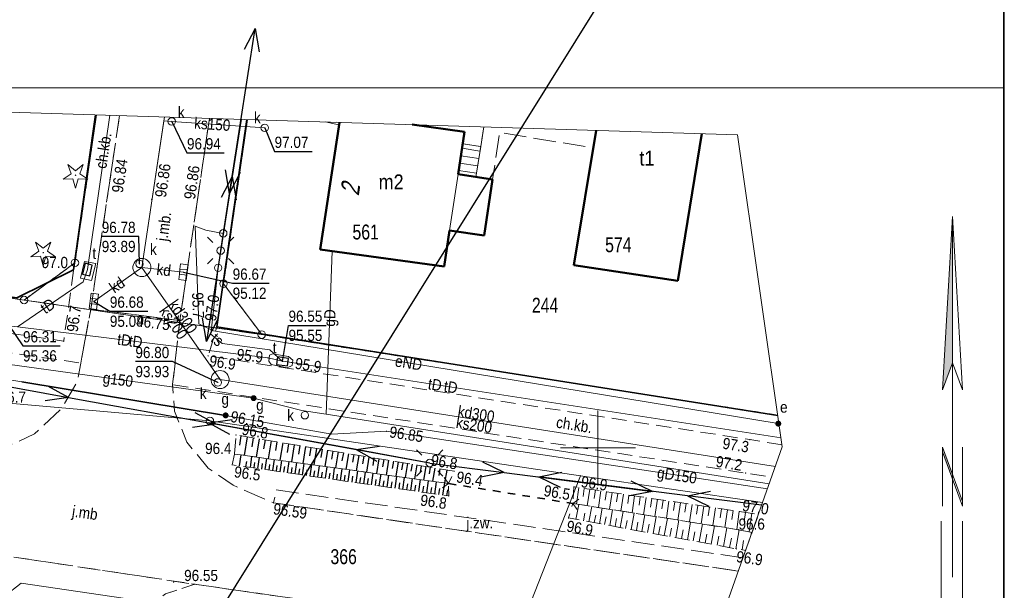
# Model space of a CAD drawing. Header units: metres. Extents: x 6539540 to 6543249, y 5894370 to 5895874.
# Tile 58 of 91: x 6542276 to 6542342, y 5894696 to 5894734. Entities that reach past the tile are written whole.
import ezdxf
from ezdxf.enums import TextEntityAlignment as Align

# ---------------------------------------------------------------- set-up
doc = ezdxf.new("R2010")
doc.units = ezdxf.units.M
for name, pattern in [('1.0_0.5', [1.5, 1, -0.5]), ('1.5_0.5', [2, 1.5, -0.5]), ('219-500', [0]), ('egug-500', [1, 0.5, -0.5]), ('otkz_500', [1, 0.5, -0.5]), ('suep_nn_500', [0]), ('supp_500', [1, 0.5, -0.5])]:
    doc.linetypes.add(name, pattern=pattern)
for name, color, linetype in [('000 Inne (niezydentyfikowane)', 7, 'Continuous'), ('202-punkt graniczny', 7, 'Continuous'), ('203-punkt graniczny', 7, 'Continuous'), ('211-numer działki ewidencyjnej', 7, 'Continuous'), ('218-kontur użytku gruntowego', 7, 'Continuous'), ('219-działka ewidencyjna', 7, 'Continuous'), ('238-Punkt adresowy budynku', 7, 'Continuous'), ('312-budynek ewidencyjny', 7, 'Continuous'), ('312-oznaczenie budynku ewidencyjnego', 7, 'Continuous'), ('312-oznaczenie budynku ewidencyjnego-Atr117', 7, 'Continuous'), ('352-schody', 7, 'Continuous'), ('chodnik', 7, 'Continuous'), ('chodnik-Atr17', 7, 'Continuous'), ('drzewo iglaste', 7, 'Continuous'), ('elektroenergetyczne urządzenie techniczne', 7, 'Continuous'), ('elektroenergetyczne urządzenie techniczne-Atr17', 7, 'Continuous'), ('inny rodzaj bloku', 7, 'Continuous'), ('jezdnia', 7, 'Continuous'), ('jezdnia-Atr17', 7, 'Continuous'), ('komora podziemna', 7, 'Continuous'), ('kratka ściekowa', 7, 'Continuous'), ('latarnia', 7, 'Continuous'), ('obszar utwardzony', 7, 'Continuous'), ('obudowa ochronna przewodu', 7, 'Continuous'), ('ogrodzenie trwałe', 7, 'Continuous'), ('pikieta naturalna', 7, 'Continuous'), ('pikieta naturalna-Atr2', 7, 'Continuous'), ('pikieta sztuczna', 7, 'Continuous'), ('pikieta sztuczna-Atr2', 7, 'Continuous'), ('przepust', 7, 'Continuous'), ('przewód elektroenergetyczny niskiego napięcia', 7, 'Continuous'), ('przewód elektroenergetyczny podziemny', 7, 'Continuous'), ('przewód elektroenergetyczny podziemny-Atr1', 7, 'Continuous'), ('przewód gazowy', 7, 'Continuous'), ('przewód gazowy-Atr1', 7, 'Continuous'), ('przewód kanalizacyjny', 7, 'Continuous'), ('przewód kanalizacyjny-Atr1', 7, 'Continuous'), ('przewód telekomunikacyjny podziemny', 7, 'Continuous'), ('przewód telekomunikacyjny podziemny-Atr1', 7, 'Continuous'), ('przewód wodociągowy', 7, 'Continuous'), ('Ramki i opis wydruku', 7, 'Continuous'), ('rzędna', 7, 'Continuous'), ('rzędna-Atr2', 7, 'Continuous'), ('rzędna-Atr3', 7, 'Continuous'), ('skarpa nieumocniona', 7, 'Continuous'), ('studnia kanalizacyjna', 7, 'Continuous'), ('studnia kanalizacyjna-Atr17', 7, 'Continuous'), ('słup przewodów napowietrznych', 7, 'Continuous'), ('Wstawianie ramki sekcyjnej z opisem', 7, 'Continuous'), ('właz do komory lub kanału - okrągły', 7, 'Continuous'), ('właz do komory lub kanału - okrągły-Atr17', 7, 'Continuous'), ('właz do komory lub kanału - prostokątny', 7, 'Continuous'), ('właz do komory lub kanału - prostokątny-Atr17', 7, 'Continuous'), ('zasuwa lub zawór', 7, 'Continuous'), ('zasuwa lub zawór-Atr17', 7, 'Continuous'), ('Znak północy', 7, 'Continuous')]:
    doc.layers.add(name, color=color, linetype=linetype)
doc.layers.add('_dr opis', color=7, linetype='Continuous', lineweight=25)
doc.linetypes.add('902-500', pattern='A,3.75,0,[1,ksztalty.shx,S=0.5,R=0,X=0,Y=0],3.75', length=7.5)

# ---------------------------------------------------------------- blocks, each defined once
blk = doc.blocks.new('203')
at = {"linetype": 'Continuous', "lineweight": 0}
h = blk.add_hatch(color=0, dxfattribs=at)
edge = h.paths.add_edge_path()
edge.add_arc((0, 0), 0.045, 0, 360)
blk = doc.blocks.new('202')
at = {"color": 0, "linetype": 'Continuous', "lineweight": 0}
blk.add_circle((0, 0), 0.25, dxfattribs=at)
blk = doc.blocks.new('SM05')
at = {"color": 0, "linetype": 'Continuous', "lineweight": 13}
blk.add_circle((0, 0), 0.25, dxfattribs=at)
blk = doc.blocks.new('US22')
at = {"color": 0, "linetype": 'Continuous', "lineweight": 13}
blk.add_circle((0, 0), 0.25, dxfattribs=at)
blk = doc.blocks.new('SUPWP')
at = {"color": 0, "linetype": 'Continuous'}
blk.add_lwpolyline([(-0.375, -0.25), (0.375, -0.25), (0.375, 0.25), (-0.375, 0.25)], close=True, dxfattribs=at)
blk = doc.blocks.new('SUEP1')
at = {"color": 0, "linetype": 'Continuous'}
for p, q in [((0, 0), (5, 0)), ((5, 0), (3.5, 0.5)), ((5, 0), (3.5, -0.5)), ((5, 0), (15, 0)), ((15, 0), (13.5, 0.5)), ((15, 0), (13.5, -0.5))]:
    blk.add_line(p, q, dxfattribs=at)
blk = doc.blocks.new('PW01')
at = {"linetype": 'Continuous', "lineweight": 13}
h = blk.add_hatch(color=0, dxfattribs=at)
edge = h.paths.add_edge_path()
edge.add_arc((0, 0), 0.045, 0, 360)
blk = doc.blocks.new('SM01')
at = {"color": 0, "linetype": 'Continuous', "lineweight": 13}
for p, q in [((-0.53, 0.531), (-0.883, 0.884)), ((0.531, 0.531), (0.884, 0.884)), ((-0.53, -0.53), (-0.883, -0.883)), ((0.531, -0.53), (0.884, -0.883))]:
    blk.add_line(p, q, dxfattribs=at)
blk.add_circle((0, 0), 0.25, dxfattribs=at)
blk = doc.blocks.new('US25')
at = {"linetype": 'Continuous', "lineweight": 0}
h = blk.add_hatch(color=0, dxfattribs=at)
edge = h.paths.add_edge_path()
edge.add_arc((0, 0), 0.2, 0, 360)
blk = doc.blocks.new('US05')
at = {"color": 0, "linetype": 'Continuous', "lineweight": 13}
for p, q in [((-0.525, -0.25), (-0.525, 0.25)), ((-0.525, 0.25), (-0.175, 0.25)), ((-0.175, -0.25), (-0.175, 0.25)), ((-0.175, 0.25), (0.175, 0.25)), ((0.175, -0.25), (0.175, 0.25)), ((0.175, 0.25), (0.525, 0.25)), ((0.525, -0.25), (0.525, 0.25)), ((-0.525, -0.25), (-0.175, -0.25)), ((-0.175, -0.25), (0.175, -0.25)), ((0.175, -0.25), (0.525, -0.25))]:
    blk.add_line(p, q, dxfattribs=at)
blk = doc.blocks.new('US15')
at = {"color": 0, "linetype": 'Continuous', "lineweight": 13}
blk.add_circle((0, 0), 0.25, dxfattribs=at)
blk = doc.blocks.new('IB05')
at = {"color": 0, "linetype": 'Continuous', "lineweight": 13}
for q in [(0.354, 0.354), (0.354, -0.354)]:
    blk.add_line((0, 0), q, dxfattribs=at)
blk = doc.blocks.new('OP011')
at = {"linetype": 'Continuous', "lineweight": 13}
h = blk.add_hatch(color=0, dxfattribs=at)
edge = h.paths.add_edge_path()
edge.add_arc((0, 0), 0.05, 0, 360)
at = {"color": 0, "linetype": 'Continuous', "lineweight": 13}
for p, q in [((-0.283, 0.093), (-0.512, 0.706)), ((-0.512, 0.706), (0, 0.299)), ((0, 0.299), (0.512, 0.706)), ((0.512, 0.706), (0.283, 0.093)), ((-0.828, -0.268), (-0.283, 0.093)), ((0.283, 0.093), (0.828, -0.268)), ((-0.175, -0.24), (-0.828, -0.268)), ((0, -0.87), (-0.175, -0.24)), ((0.175, -0.24), (0, -0.87)), ((0.828, -0.268), (0.175, -0.24))]:
    blk.add_line(p, q, dxfattribs=at)
blk = doc.blocks.new('W_POL')
at = {"color": 0, "linetype": 'Continuous', "lineweight": 0}
for p, q in [((0, 13.393), (-0.67, 1.818)), ((0, 13.393), (0, -3.92)), ((0, 13.393), (0.668, 1.818)), ((-0.67, 1.818), (0, 3.636)), ((0.668, 1.818), (0, 3.636)), ((-0.67, -2.007), (-0.67, -5.929)), ((-0.67, -2.007), (0.669, -5.621)), ((-0.67, -2.314), (0.67, -5.929)), ((0.669, -2.007), (0.669, -5.929)), ((0, -3.92), (0, -4.59)), ((0, -4.59), (0, -10.676)), ((-0.755, -6.94), (-0.755, -13.393)), ((0.671, -6.94), (0.671, -13.393))]:
    blk.add_line(p, q, dxfattribs=at)
at = {"color": 0, "linetype": 'Continuous', "lineweight": 0, "extrusion": (0, 0, -1)}
for points in [[(0, 13.393), (0, 3.636), (0.67, 1.818)], [(0, -3.814), (0, -4.122), (0.67, -2.007), (0.67, -2.314)]]:
    blk.add_solid(points, dxfattribs=at)
blk = doc.blocks.new('NOWA MAPA')
at = {"layer": '000 Inne (niezydentyfikowane)', "color": 7, "linetype": 'Continuous', "lineweight": 13}
for p, q in [((176.55, 237.31), (176.39, 236.21)), ((176.92, 237.26), (176.84, 236.71)), ((177.29, 237.2), (177.12, 236.1)), ((177.66, 237.15), (177.58, 236.59)), ((178.03, 237.09), (177.87, 235.98)), ((178.4, 237.04), (178.32, 236.48)), ((178.78, 236.98), (178.61, 235.86)), ((179.15, 236.92), (179.07, 236.36)), ((179.53, 236.87), (179.36, 235.74)), ((179.9, 236.81), (179.82, 236.25)), ((180.28, 236.76), (180.11, 235.62)), ((180.66, 236.7), (180.58, 236.13)), ((176.36, 235.19), (176.55, 236.19)), ((177.23, 235.03), (177.42, 236.05)), ((181.04, 236.64), (180.87, 235.5)), ((181.42, 236.59), (181.34, 236.01)), ((181.8, 236.53), (181.63, 235.38)), ((182.19, 236.47), (182.1, 235.9)), ((182.57, 236.41), (182.4, 235.26)), ((182.96, 236.36), (182.87, 235.78)), ((183.34, 236.3), (183.17, 235.14)), ((183.73, 236.24), (183.64, 235.66)), ((184.12, 236.18), (183.95, 235.02)), ((184.51, 236.12), (184.42, 235.54)), ((184.9, 236.07), (184.73, 234.89)), ((176.86, 235.1), (176.95, 235.6)), ((177.58, 234.97), (177.68, 235.48)), ((177.93, 234.9), (178.12, 235.94)), ((178.62, 234.77), (178.81, 235.83)), ((179.32, 234.65), (179.52, 235.72)), ((180.04, 234.51), (180.24, 235.6)), ((180.77, 234.38), (180.97, 235.49)), ((181.51, 234.24), (181.71, 235.37)), ((185.29, 236.01), (185.2, 235.42)), ((185.69, 235.95), (185.51, 234.77)), ((186.08, 235.89), (185.99, 235.3)), ((186.48, 235.83), (186.3, 234.65)), ((186.87, 235.77), (186.78, 235.18)), ((187.27, 235.71), (187.1, 234.52)), ((187.68, 235.65), (187.59, 235.05)), ((188.1, 235.6), (187.92, 234.36)), ((188.52, 235.54), (188.501, 235.401)), ((178.27, 234.84), (178.37, 235.36)), ((178.97, 234.71), (179.07, 235.24)), ((179.68, 234.58), (179.78, 235.12)), ((180.4, 234.45), (180.5, 235)), ((181.14, 234.31), (181.24, 234.87)), ((181.88, 234.18), (181.99, 234.74)), ((182.26, 234.11), (182.47, 235.25)), ((183.02, 233.97), (183.24, 235.13)), ((183.8, 233.82), (184.02, 235.01)), ((184.59, 233.68), (184.81, 234.88)), ((185.39, 233.53), (185.62, 234.75)), ((182.64, 234.04), (182.75, 234.61)), ((183.41, 233.89), (183.52, 234.48)), ((184.19, 233.75), (184.3, 234.35)), ((184.99, 233.6), (185.1, 234.21)), ((185.8, 233.46), (185.91, 234.07)), ((186.21, 233.38), (186.44, 234.62)), ((187.04, 233.23), (187.27, 234.49)), ((188.047, 234.119), (188.08, 234.32)), ((186.62, 233.3), (186.74, 233.93)), ((187.46, 233.16), (187.56, 233.78))]:
    blk.add_line(p, q, dxfattribs=at)
at = {"layer": '000 Inne (niezydentyfikowane)', "color": 7, "linetype": 'Continuous', "lineweight": 25, "flags": 128}
for points in [[(153.99, 240.76), (153.89, 240.14)], [(154.4, 240.7), (154.2, 239.46)], [(154.81, 240.63), (154.71, 240.02)], [(155.21, 240.56), (155.01, 239.35)], [(155.61, 240.5), (155.51, 239.9)], [(156.01, 240.43), (155.81, 239.24)], [(156.4, 240.37), (156.3, 239.78)], [(156.79, 240.3), (156.59, 239.13)], [(157.17, 240.24), (157.07, 239.66)], [(157.55, 240.17), (157.36, 239.03)], [(157.93, 240.11), (157.84, 239.54)], [(158.3, 240.05), (158.12, 238.92)], [(158.67, 239.99), (158.58, 239.43)], [(153.9, 238.76), (154.01, 239.49)], [(154.63, 238.66), (154.73, 239.39)], [(155.13, 238.58), (155.23, 239.32)], [(159.04, 239.93), (158.86, 238.82)], [(159.41, 239.87), (159.32, 239.32)], [(159.77, 239.81), (159.59, 238.72)], [(160.12, 239.75), (160.04, 239.21)], [(160.48, 239.69), (160.3, 238.62)], [(160.83, 239.63), (160.74, 239.1)], [(161.18, 239.57), (161, 238.52)], [(161.52, 239.51), (161.44, 239)], [(161.86, 239.46), (161.69, 238.43)], [(162.2, 239.4), (162.12, 238.89)], [(162.54, 239.35), (162.37, 238.34)], [(154.33, 238.7), (154.39, 239.06)], [(154.88, 238.62), (154.93, 238.99)], [(155.38, 238.55), (155.43, 238.92)], [(155.62, 238.51), (155.73, 239.25)], [(155.87, 238.48), (155.93, 238.85)], [(156.12, 238.44), (156.23, 239.18)], [(156.37, 238.4), (156.42, 238.78)], [(156.62, 238.37), (156.72, 239.11)], [(156.86, 238.33), (156.92, 238.71)], [(157.11, 238.3), (157.22, 239.05)], [(157.61, 238.23), (157.72, 238.98)], [(158.11, 238.15), (158.22, 238.91)], [(158.62, 238.08), (158.72, 238.84)], [(159.12, 238.01), (159.23, 238.77)], [(159.63, 237.94), (159.74, 238.7)], [(162.87, 239.29), (162.79, 238.79)], [(163.2, 239.24), (163.04, 238.24)], [(163.53, 239.18), (163.44, 238.69)], [(163.85, 239.13), (163.69, 238.15)], [(164.17, 239.07), (164.09, 238.59)], [(164.49, 239.02), (164.33, 238.07)], [(164.8, 238.97), (164.72, 238.5)], [(165.11, 238.92), (164.96, 237.98)], [(165.42, 238.87), (165.34, 238.4)], [(165.73, 238.82), (165.58, 237.89)], [(166.03, 238.77), (165.96, 238.31)], [(166.33, 238.72), (166.18, 237.81)], [(166.63, 238.67), (166.56, 238.22)], [(157.36, 238.26), (157.42, 238.64)], [(157.86, 238.19), (157.92, 238.57)], [(158.36, 238.12), (158.42, 238.5)], [(158.87, 238.04), (158.92, 238.42)], [(159.37, 237.97), (159.43, 238.35)], [(159.88, 237.9), (159.94, 238.28)], [(160.14, 237.86), (160.25, 238.63)], [(160.39, 237.83), (160.45, 238.21)], [(160.65, 237.79), (160.76, 238.56)], [(160.9, 237.75), (160.96, 238.14)], [(161.16, 237.72), (161.27, 238.49)], [(161.42, 237.68), (161.47, 238.07)], [(161.68, 237.64), (161.79, 238.42)], [(162.19, 237.57), (162.31, 238.35)], [(162.71, 237.49), (162.83, 238.27)], [(163.23, 237.42), (163.35, 238.2)], [(163.76, 237.34), (163.87, 238.13)], [(164.28, 237.27), (164.4, 238.06)], [(166.94, 238.61), (166.79, 237.73)], [(167.27, 238.56), (167.2, 238.12)], [(167.74, 238.48), (167.59, 237.62)], [(161.93, 237.6), (161.99, 237.99)], [(162.45, 237.53), (162.51, 237.92)], [(162.97, 237.45), (163.03, 237.85)], [(163.5, 237.38), (163.55, 237.77)], [(164.02, 237.3), (164.08, 237.7)], [(164.55, 237.23), (164.6, 237.62)], [(164.81, 237.19), (164.92, 237.98)], [(165.08, 237.15), (165.13, 237.55)], [(165.34, 237.11), (165.45, 237.91)], [(165.61, 237.08), (165.66, 237.48)], [(165.87, 237.04), (165.99, 237.84)], [(166.14, 237), (166.2, 237.4)], [(166.41, 236.96), (166.52, 237.76)], [(166.94, 236.88), (167.06, 237.69)], [(167.48, 236.81), (167.6, 237.62)], [(166.67, 236.92), (166.73, 237.32)], [(167.21, 236.84), (167.27, 237.25)], [(167.75, 236.77), (167.81, 237.15)]]:
    blk.add_lwpolyline(points, dxfattribs=at)
at = {"layer": '218-kontur użytku gruntowego', "color": 3, "linetype": 'egug-500', "lineweight": 18, "flags": 128}
for points in [[(142.91, 252.31), (144.342, 262.191)], [(144.342, 262.191), (142.91, 252.31)], [(154.427, 261.878), (152.83, 250.92)], [(152.83, 250.92), (154.427, 261.878)], [(121.73, 252.42), (139.51, 249.83)], [(139.51, 249.83), (121.73, 252.42)], [(139.51, 249.83), (142.91, 252.31)], [(142.91, 252.31), (139.51, 249.83)], [(152.83, 250.92), (155.38, 247.52)], [(155.38, 247.52), (152.83, 250.92)], [(139.51, 249.83), (155.38, 247.52)], [(155.38, 247.52), (139.51, 249.83)], [(155.38, 247.52), (189.836, 242.148)], [(189.836, 242.148), (155.38, 247.52)]]:
    blk.add_lwpolyline(points, dxfattribs=at)
at = {"layer": '219-działka ewidencyjna', "color": 7, "linetype": '219-500', "lineweight": 18, "flags": 128}
for points in [[(144.342, 262.191), (142.91, 252.31)], [(154.427, 261.878), (152.83, 250.92)], [(139.51, 249.83), (121.73, 252.42)], [(142.91, 252.31), (139.51, 249.83)], [(155.38, 247.52), (152.83, 250.92)], [(155.38, 247.52), (139.51, 249.83)], [(189.836, 242.148), (155.38, 247.52)], [(151.92, 241.76), (135.94, 243.17)], [(176.66, 238.1), (151.92, 241.76)], [(176.66, 238.1), (171.59, 225.2)], [(188.82, 236.306), (176.66, 238.1)]]:
    blk.add_lwpolyline(points, dxfattribs=at)
at = {"layer": '312-budynek ewidencyjny', "color": 7, "linetype": 'Continuous', "lineweight": 50, "flags": 128}
for points in [[(159.29, 253.21), (160.563, 261.687)], [(165.424, 261.536), (168.92, 261.05)], [(168.92, 261.05), (168.49, 258.22)], [(176.23, 252.16), (177.705, 261.154)], [(184.765, 260.934), (183.17, 251.11)], [(168.49, 258.22), (170.79, 257.87)], [(170.79, 257.87), (170.23, 254.13)], [(167.92, 254.48), (167.56, 252.06)], [(170.23, 254.13), (167.92, 254.48)], [(167.56, 252.06), (159.29, 253.21)], [(183.17, 251.11), (176.23, 252.16)]]:
    blk.add_lwpolyline(points, dxfattribs=at)
at = {"layer": '352-schody', "color": 7, "linetype": 'Continuous', "lineweight": 18, "flags": 128}
blk.add_lwpolyline([(168.8, 260.25), (170, 260.08), (169.68, 258.04), (168.49, 258.22)], close=True, dxfattribs=at)
blk.add_lwpolyline([(168.8, 260.25), (170, 260.08), (169.68, 258.04), (168.49, 258.22)], close=True, dxfattribs=at)
for points in [[(169.951, 259.769), (168.755, 259.956)], [(169.874, 259.275), (168.68, 259.462)], [(169.719, 258.287), (168.529, 258.474)], [(169.796, 258.781), (168.604, 258.968)]]:
    blk.add_lwpolyline(points, dxfattribs=at)
at = {"layer": 'chodnik', "color": 7, "linetype": '1.0_0.5', "lineweight": 18, "flags": 128}
for points in [[(116.95, 249.451), (143.3, 245.62), (143.97, 249.23), (145.11, 256.93), (145.883, 262.143)], [(144.271, 262.194), (142.82, 251.85), (142.16, 247.08), (117.53, 250.71), (117.683, 252.158)], [(151.895, 261.956), (151.07, 256.38), (149.91, 248.46), (149.43, 244.18), (187.69, 238.28), (189.423, 238.01)], [(190.121, 240.169), (187.97, 240.51), (151.8, 246.1), (152.39, 248.03), (154.386, 261.879)], [(160.407, 261.692), (160.56, 261.67), (160.563, 261.687)], [(165.424, 261.536), (168.92, 261.05), (168.82, 260.25), (170, 260.08), (170.222, 261.386)]]:
    blk.add_lwpolyline(points, dxfattribs=at)
blk.add_lwpolyline([(127.56, 229.8), (133.02, 228.24), (133.27, 229.04), (140.79, 227.05), (140.7, 225.98), (146.7, 225.15), (146.8, 225.39), (147.25, 228.03), (147.82, 229.31), (148.96, 230.21), (150.91, 230.86), (125.65, 234.64), (126.48, 233.67), (127.08, 232.78), (127.58, 231.56), (127.7, 230)], close=True, dxfattribs=at)
at = {"layer": 'inny rodzaj bloku', "color": 7, "linetype": 'Continuous', "lineweight": 18, "flags": 128}
blk.add_lwpolyline([(167.92, 254.48), (168.49, 258.22), (170.79, 257.87), (170.23, 254.13)], close=True, dxfattribs=at)
at = {"layer": 'jezdnia', "color": 7, "linetype": '1.5_0.5', "lineweight": 18, "flags": 128}
for points in [[(145.883, 262.143), (145.11, 256.93), (143.97, 249.23), (147, 248.84), (149.91, 248.46), (151.07, 256.38)], [(151.07, 256.38), (151.895, 261.956)], [(187.204, 231.733), (156.17, 236.29), (153.47, 237.47), (151.81, 238.6), (150.38, 240.34), (149.56, 242.42), (149.43, 244.18), (149.91, 248.46), (143.97, 249.23), (143.3, 245.62), (143.07, 244.38), (142.02, 242.6), (140.22, 240.9), (137.95, 239.84), (133.95, 239.55), (115.026, 242.345)], [(187.521, 232.631), (156.35, 237.16), (156.17, 236.29), (187.204, 231.733)], [(113.431, 236.454), (125.65, 234.64), (150.91, 230.86), (185.152, 225.928)], [(185.152, 225.928), (150.91, 230.86), (148.96, 230.21)]]:
    blk.add_lwpolyline(points, dxfattribs=at)
at = {"layer": 'komora podziemna', "color": 34, "linetype": 'Continuous', "lineweight": 18, "flags": 128}
for points in [[(146.86, 251.7), (146.81, 251.81), (146.78, 251.94), (146.78, 252.06), (146.81, 252.19), (146.86, 252.3), (146.93, 252.4), (147.03, 252.49), (147.14, 252.55), (147.26, 252.59), (147.38, 252.6), (147.5, 252.59), (147.62, 252.55), (147.73, 252.49), (147.83, 252.4), (147.9, 252.3), (147.95, 252.19), (147.98, 252.06), (147.98, 251.94), (147.95, 251.81), (147.9, 251.7), (147.83, 251.6), (147.73, 251.51), (147.62, 251.45), (147.5, 251.41), (147.38, 251.4), (147.26, 251.41), (147.14, 251.45), (147.03, 251.51), (146.93, 251.6)], [(152.08, 244.22), (152.03, 244.33), (152, 244.46), (152, 244.58), (152.03, 244.71), (152.08, 244.82), (152.15, 244.92), (152.25, 245.01), (152.36, 245.07), (152.48, 245.11), (152.6, 245.12), (152.72, 245.11), (152.84, 245.07), (152.95, 245.01), (153.05, 244.92), (153.12, 244.82), (153.17, 244.71), (153.2, 244.58), (153.2, 244.46), (153.17, 244.33), (153.12, 244.22), (153.05, 244.12), (152.95, 244.03), (152.84, 243.97), (152.72, 243.93), (152.6, 243.92), (152.48, 243.93), (152.36, 243.97), (152.25, 244.03), (152.15, 244.12)]]:
    blk.add_lwpolyline(points, close=True, dxfattribs=at)
at = {"layer": 'komora podziemna', "color": 30, "linetype": 'Continuous', "lineweight": 18, "flags": 128}
for points in [[(143.27, 251.28), (143.55, 252.41), (144.3, 252.26), (144.02, 251.13)], [(155.9, 246.15), (156.1, 246.23), (157.16, 246.06), (157.46, 245.82), (157.42, 245.47), (157.08, 245.31), (156.02, 245.53), (155.85, 245.75)]]:
    blk.add_lwpolyline(points, close=True, dxfattribs=at)
at = {"layer": 'obszar utwardzony', "color": 7, "linetype": '1.5_0.5', "lineweight": 18, "flags": 128}
blk.add_lwpolyline([(170.222, 261.386), (170, 260.08), (169.68, 258.03), (170.79, 257.87), (171.27, 261.02), (177.51, 259.98), (177.703, 261.154)], dxfattribs=at)
at = {"layer": 'obudowa ochronna przewodu', "color": 7, "linetype": 'Continuous', "lineweight": 35, "flags": 128}
blk.add_lwpolyline([(139.36, 244.37), (152.97, 242.13)], dxfattribs=at)
at = {"layer": 'ogrodzenie trwałe', "color": 7, "linetype": '902-500', "lineweight": 35, "flags": 128}
for points in [[(117.901, 252.964), (121.69, 252.49), (139.03, 249.97), (142.82, 251.85), (144.271, 262.194)], [(154.386, 261.879), (152.39, 248.03)], [(152.39, 248.03), (189.84, 242.124)]]:
    blk.add_lwpolyline(points, dxfattribs=at)
at = {"layer": 'przepust', "color": 7, "linetype": 'otkz_500', "lineweight": 35, "flags": 128}
blk.add_lwpolyline([(167.86, 237.58), (176.15, 236.25)], dxfattribs=at)
at = {"layer": 'przewód elektroenergetyczny niskiego napięcia', "color": 1, "linetype": 'suep_nn_500', "lineweight": 18, "flags": 128}
for points in [[(152.64, 253.13), (154.001, 261.891)], [(166.6, 238.95), (137.57, 244.22)], [(188.759, 236.133), (166.6, 238.95)]]:
    blk.add_lwpolyline(points, dxfattribs=at)
at = {"layer": 'przewód elektroenergetyczny podziemny', "color": 1, "linetype": 'Continuous', "lineweight": 18, "flags": 128}
for points in [[(189.919, 241.572), (189.87, 241.58), (152.16, 247.78), (151.18, 248.25), (150.93, 254.76), (151.64, 254.49), (152.81, 254.28), (152.64, 253.13)], [(56.449, 88.194), (59.62, 86.14), (65.83, 85.61), (67.03, 86.23), (98.24, 132.68), (112.6, 166.1), (119.53, 182.56), (137.03, 229.16), (139.32, 230.92), (184.571, 224.282)]]:
    blk.add_lwpolyline(points, dxfattribs=at)
at = {"layer": 'przewód gazowy', "color": 40, "linetype": 'Continuous', "lineweight": 18, "flags": 128}
for points in [[(159.68, 242.21), (160.09, 253.09)], [(116.582, 248.093), (120.55, 247.46), (139.36, 244.37), (152.97, 242.13), (160.07, 240.87), (163.72, 241.07), (189.144, 237.222)], [(189.264, 237.562), (159.68, 242.21), (158.07, 242.46), (154.84, 243.28), (138.4, 245.54), (136.71, 245.78)]]:
    blk.add_lwpolyline(points, dxfattribs=at)
at = {"layer": 'przewód kanalizacyjny', "color": 34, "linetype": 'Continuous', "lineweight": 18, "flags": 128}
for points in [[(148.889, 262.05), (148.85, 261.79), (147.38, 252), (152.6, 244.52), (189.676, 238.727)], [(148.893, 262.05), (147.38, 252), (152.6, 244.52), (189.676, 238.727)], [(155.58, 261.32), (149.37, 261.75), (148.85, 261.79)], [(144.17, 249.74), (147.38, 252)], [(147.38, 252), (150.15, 251.69)]]:
    blk.add_lwpolyline(points, dxfattribs=at)
at = {"layer": 'przewód telekomunikacyjny podziemny', "color": 30, "linetype": 'Continuous', "lineweight": 18, "flags": 128}
for points in [[(138.38, 248.1), (139.07, 248.05), (143.45, 251.04), (143.74, 251.86), (145.229, 262.164)], [(156.77, 245.73), (155.93, 246.5), (152.75, 246.92), (151.99, 247.54), (152.47, 251.98)], [(138.38, 248.1), (139.07, 248.05), (155.8, 245.96), (156.66, 245.77), (157.37, 245.66), (190.056, 240.623)], [(138.38, 248.1), (139.07, 248.05), (155.8, 245.96), (156.66, 245.77), (157.37, 245.66), (190.056, 240.623)]]:
    blk.add_lwpolyline(points, dxfattribs=at)
at = {"layer": 'przewód wodociągowy', "color": 5, "linetype": 'Continuous', "lineweight": 18, "flags": 128}
blk.add_lwpolyline([(160.54, 261.52), (159.608, 261.716)], dxfattribs=at)
at = {"layer": 'Ramki i opis wydruku', "color": 7, "linetype": 'Continuous', "lineweight": 13, "flags": 128}
for points in [[(-0.05, 264), (204.95, 264), (204.95, 292), (-0.05, 292)], [(0, 0.05), (204.9, 0.05), (204.9, 291.95), (0, 291.95)], [(-0.05, 0), (204.95, 0), (204.95, 264), (-0.05, 264)], [(187.14, 260.86), (190.14, 240.04), (107.02, 4.87), (25.14, 32.46), (88.95, 146.05), (120.6, 262.93)]]:
    blk.add_lwpolyline(points, close=True, dxfattribs=at)
at = {"layer": 'rzędna-Atr2', "color": 7, "flags": 128}
for points in [[(149.37, 261.75), (150.39, 259.65), (152.863, 259.65)], [(155.58, 261.32), (156.24, 259.75), (158.745, 259.75)], [(147.22, 252.24), (147.17, 254.07), (144.697, 254.07)], [(150.15, 251.69), (153.44, 250.95), (155.887, 250.95)], [(144.17, 249.74), (145.24, 249.08), (147.772, 249.08)], [(138.49, 248.15), (139.44, 246.77), (141.913, 246.77)], [(156.77, 245.73), (157.17, 248.14), (159.675, 248.14)], [(152.45, 244.33), (149.42, 245.72), (146.947, 245.72)]]:
    blk.add_lwpolyline(points, dxfattribs=at)
at = {"layer": 'skarpa nieumocniona', "color": 7, "linetype": '1.0_0.5', "lineweight": 18, "flags": 128}
for points in [[(168.23, 238.4), (153.66, 240.82), (153.56, 239.55), (167.86, 237.58)], [(168.23, 238.4), (153.66, 240.82), (153.56, 239.55), (167.86, 237.58)], [(153.56, 239.55), (153.41, 238.83), (167.87, 236.75), (167.86, 237.58)], [(153.56, 239.55), (153.41, 238.83), (167.87, 236.75), (167.86, 237.58)], [(187.29, 235.71), (188.55, 235.53), (188.12, 234.32), (187.22, 234.5), (176.15, 236.25), (176.23, 237.36)], [(187.29, 235.71), (188.55, 235.53), (188.12, 234.32), (187.22, 234.5), (176.15, 236.25), (176.23, 237.36)], [(187.22, 234.5), (188.12, 234.32), (187.69, 233.12), (187.08, 233.22), (175.87, 235.28), (176.15, 236.25)], [(187.22, 234.5), (188.12, 234.32), (187.69, 233.12), (187.08, 233.22), (175.87, 235.28), (176.15, 236.25)]]:
    blk.add_lwpolyline(points, close=True, dxfattribs=at)
at = {"layer": 'słup przewodów napowietrznych', "color": 7, "linetype": 'supp_500', "lineweight": 18, "flags": 128}
blk.add_lwpolyline([(152.81, 254.28), (152.47, 251.98)], dxfattribs=at)
at = {"layer": 'Wstawianie ramki sekcyjnej z opisem', "color": 7, "linetype": 'Continuous', "lineweight": 13, "flags": 128}
for points in [[(177.83, 237.46), (177.83, 242.46)], [(175.33, 239.96), (180.33, 239.96)]]:
    blk.add_lwpolyline(points, dxfattribs=at)
at = {"layer": '202-punkt graniczny', "color": 7, "linetype": 'Continuous', "lineweight": 18}
for p in [(142.91, 252.31), (152.83, 250.92), (139.51, 249.83), (155.38, 247.52), (151.92, 241.76)]:
    blk.add_blockref('202', p, dxfattribs=at)
at = {"layer": '203-punkt graniczny', "color": 7, "linetype": 'Continuous', "lineweight": 18}
blk.add_blockref('203', (176.66, 238.1), dxfattribs=at)
at = {"layer": 'drzewo iglaste', "color": 94, "linetype": 'Continuous', "lineweight": 18}
for p in [(142.95, 258.16), (140.79, 252.99)]:
    blk.add_blockref('OP011', p, dxfattribs=at)
at = {"layer": 'elektroenergetyczne urządzenie techniczne', "color": 1, "linetype": 'Continuous', "lineweight": 18, "rotation": 350.575}
blk.add_blockref('US25', (189.87, 241.58), dxfattribs=at)
at = {"layer": 'kratka ściekowa', "color": 34, "linetype": 'Continuous', "lineweight": 18}
for p, rotation in [((150.15, 251.69), 83.271), ((144.17, 249.74), 82.24600000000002)]:
    blk.add_blockref('US05', p, dxfattribs=dict(at, rotation=rotation))
at = {"layer": 'latarnia', "color": 7, "linetype": 'Continuous', "lineweight": 18}
for p in [(152.64, 253.13), (166.6, 238.95)]:
    blk.add_blockref('SM01', p, dxfattribs=at)
at = {"layer": 'pikieta naturalna', "color": 7, "linetype": 'Continuous', "lineweight": 13}
for p in [(142.82, 251.85), (152.39, 248.03), (142.16, 247.08), (151.8, 246.1), (153.66, 240.82), (187.97, 240.51), (153.56, 239.55), (153.41, 238.83), (168.23, 238.4), (187.69, 238.28), (167.86, 237.58), (176.23, 237.36), (167.87, 236.75), (176.15, 236.25), (187.29, 235.71), (175.87, 235.28), (187.22, 234.5), (187.08, 233.22)]:
    blk.add_blockref('PW01', p, dxfattribs=at)
at = {"layer": 'pikieta sztuczna', "color": 7, "linetype": 'Continuous', "lineweight": 13}
for p in [(145.11, 256.93), (148.03, 256.55), (151.07, 256.38), (147, 248.84), (156.17, 236.29), (149.5, 231), (150.91, 230.86)]:
    blk.add_blockref('PW01', p, dxfattribs=at)
at = {"layer": 'przepust', "color": 7, "linetype": 'Continuous', "lineweight": 35}
for p, rotation in [((167.86, 237.58), 170.885), ((176.15, 236.25), 350.885)]:
    blk.add_blockref('IB05', p, dxfattribs=dict(at, rotation=rotation))
at = {"layer": 'przewód elektroenergetyczny niskiego napięcia', "color": 1, "linetype": 'Continuous', "lineweight": 18}
for p, rotation in [((152.64, 253.13), 81.17), ((154.001, 261.891), 261.17), ((137.57, 244.22), 349.711), ((166.6, 238.95), 169.711), ((166.6, 238.95), 352.7550000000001), ((188.759, 236.133), 172.755)]:
    blk.add_blockref('SUEP1', p, dxfattribs=dict(at, rotation=rotation))
at = {"layer": 'rzędna', "color": 34, "linetype": 'Continuous', "lineweight": 18}
for p in [(149.37, 261.75), (155.58, 261.32), (147.22, 252.24), (152.45, 244.33)]:
    blk.add_blockref('PW01', p, dxfattribs=at)
for p, rotation in [((150.15, 251.69), 83.271), ((144.17, 249.74), 82.24600000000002)]:
    blk.add_blockref('PW01', p, dxfattribs=dict(at, rotation=rotation))
at = {"layer": 'rzędna', "color": 1, "linetype": 'Continuous', "lineweight": 18, "rotation": 273.005}
blk.add_blockref('PW01', (151.18, 248.25), dxfattribs=at)
at = {"layer": 'rzędna', "color": 30, "linetype": 'Continuous', "lineweight": 18, "rotation": 352.3460000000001}
for p in [(155.8, 245.96), (157.37, 245.66)]:
    blk.add_blockref('PW01', p, dxfattribs=at)
at = {"layer": 'rzędna', "color": 30, "linetype": 'Continuous', "lineweight": 18}
blk.add_blockref('PW01', (156.77, 245.73), dxfattribs=at)
at = {"layer": 'rzędna', "color": 40, "linetype": 'Continuous', "lineweight": 18}
for p, rotation in [((152.97, 242.13), 351.291), ((163.72, 241.07), 352.1780000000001)]:
    blk.add_blockref('PW01', p, dxfattribs=dict(at, rotation=rotation))
at = {"layer": 'studnia kanalizacyjna', "color": 34, "linetype": 'Continuous', "lineweight": 18}
for p in [(149.37, 261.75), (155.58, 261.32)]:
    blk.add_blockref('US15', p, dxfattribs=at)
at = {"layer": 'studnia kanalizacyjna', "color": 34, "linetype": 'Continuous', "lineweight": 18, "rotation": 351.983}
blk.add_blockref('US15', (158.26, 242.14), dxfattribs=at)
at = {"layer": 'słup przewodów napowietrznych', "color": 7, "linetype": 'Continuous', "lineweight": 18}
for p in [(152.81, 254.28), (152.47, 251.98)]:
    blk.add_blockref('SM05', p, dxfattribs=at)
at = {"layer": 'właz do komory lub kanału - okrągły', "color": 7, "linetype": 'Continuous', "lineweight": 18}
for p in [(147.22, 252.24), (152.45, 244.33)]:
    blk.add_blockref('US22', p, dxfattribs=at)
at = {"layer": 'właz do komory lub kanału - prostokątny', "color": 7, "linetype": 'Continuous', "lineweight": 18}
for p, rotation in [((143.74, 251.86), 76.607), ((156.77, 245.73), 351.6969999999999)]:
    blk.add_blockref('SUPWP', p, dxfattribs=dict(at, rotation=rotation))
at = {"layer": 'zasuwa lub zawór', "color": 40, "linetype": 'Continuous', "lineweight": 18}
for p in [(154.84, 243.28), (152.97, 242.13)]:
    blk.add_blockref('US25', p, dxfattribs=at)
at = {"layer": 'Znak północy', "color": 7, "linetype": 'Continuous', "lineweight": 25}
blk.add_blockref('W_POL', (201.505, 242.009), dxfattribs=at)
at = {"layer": '211-numer działki ewidencyjnej', "color": 7, "linetype": 'Continuous', "lineweight": 18, "width": 0.79}
for s, p in [('244', (173.42, 248.98)), ('366', (159.97, 232.2))]:
    blk.add_text(s, height=1, dxfattribs=at).set_placement(p)
at = {"layer": '238-Punkt adresowy budynku', "color": 7, "linetype": 'Continuous', "lineweight": 25, "oblique": 15, "width": 0.79}
blk.add_text('2', height=1.25, rotation=82.311, dxfattribs=at).set_placement((161.91, 257.11), align=Align.CENTER)
at = {"layer": '312-oznaczenie budynku ewidencyjnego', "color": 7, "linetype": 'Continuous', "lineweight": 18, "width": 0.79}
for s, p in [('561', (161.44, 253.87)), ('574', (178.31, 253.02))]:
    blk.add_text(s, height=1, dxfattribs=at).set_placement(p)
at = {"layer": '312-oznaczenie budynku ewidencyjnego-Atr117', "color": 7, "width": 0.9}
for s, p in [('t1', (181.1, 259.3)), ('m2', (164.02, 257.71))]:
    blk.add_text(s, height=1, dxfattribs=at).set_placement(p, align=Align.MIDDLE_CENTER)
at = {"layer": 'chodnik-Atr17', "color": 7, "width": 0.9}
for rotation, p in [(81.566, (145, 258.56)), (81.566, (145, 258.56)), (350.961, (175, 241.32)), (350.961, (175, 241.32))]:
    blk.add_text('ch.kb.', height=0.75, rotation=rotation, dxfattribs=at).set_placement(p)
at = {"layer": 'elektroenergetyczne urządzenie techniczne-Atr17', "color": 1, "width": 0.9}
blk.add_text('e', height=0.75, dxfattribs=at).set_placement((189.99, 242.31))
at = {"layer": 'jezdnia-Atr17', "color": 7, "width": 0.9}
for s, rotation, p in [('j.mb.', 82.418, (149.09, 253.72)), ('j.mb.', 82.418, (149.09, 253.72)), ('j.mb', 351.7, (142.68, 235.38)), ('j.mb', 351.7, (142.68, 235.38))]:
    blk.add_text(s, height=0.75, rotation=rotation, dxfattribs=at).set_placement(p)
blk.add_text('j.zw.', height=0.75, dxfattribs=at).set_placement((169.04, 235.33), align=Align.TOP_LEFT)
at = {"layer": 'pikieta naturalna-Atr2', "color": 7, "width": 0.9}
for s, p in [('97.0', (140.69, 251.96)), ('96.7', (137.88, 242.97)), ('96.4', (151.6, 239.55)), ('96.6', (187.22, 234.5))]:
    blk.add_text(s, height=0.75, dxfattribs=at).set_placement(p)
for s, rotation, p in [('97.0', 82.125, (152.32, 248.38)), ('96.7', 82.123, (143.09, 247.66)), ('96.9', -8.786, (151.84, 245.42)), ('96.8', -9.43, (154.01, 240.85)), ('97.3', -8.786, (186.11, 239.91)), ('96.8', -9.43, (166.64, 238.8)), ('97.2', -9.039, (185.66, 238.7)), ('96.5', -8.186, (153.5, 238.01)), ('96.4', -9.115, (168.34, 237.67)), ('96.9', -8.485, (176.66, 237.35)), ('96.5', -9.115, (174.17, 236.75)), ('96.8', -8.186, (165.93, 236.12)), ('97.0', -8.81, (187.43, 235.76)), ('96.9', -10.413, (175.69, 234.39)), ('96.9', -8.035, (187.03, 232.35))]:
    blk.add_text(s, height=0.75, rotation=rotation, dxfattribs=at).set_placement(p)
at = {"layer": 'pikieta sztuczna-Atr2', "color": 7, "width": 0.9}
for s, rotation, p in [('96.84', 81.566, (146.1, 256.95)), ('96.86', 81.566, (148.98, 256.64)), ('96.86', 81.589, (150.92, 256.51))]:
    blk.add_text(s, height=0.75, rotation=rotation, dxfattribs=at).set_placement(p)
for s, rotation, p in [('96.75', 352.614, (147.06, 248.83)), ('96.59', 351.646, (156.22, 236.28))]:
    blk.add_text(s, height=0.75, rotation=rotation, dxfattribs=at).set_placement(p, align=Align.TOP_LEFT)
blk.add_text('96.55', height=0.75, dxfattribs=at).set_placement((150.2, 231.07))
at = {"layer": 'przewód elektroenergetyczny podziemny-Atr1', "color": 1, "width": 0.9}
blk.add_text('eND', height=0.75, rotation=-9.337, dxfattribs=at).set_placement((164.3, 245.78), align=Align.MIDDLE_LEFT)
at = {"layer": 'przewód gazowy-Atr1', "color": 40, "width": 0.9}
for s, rotation, p in [('gD', 87.861, (159.9, 248.06)), ('g150', 352.173, (144.79, 244.66)), ('gD150', -8.606, (181.8, 238.33))]:
    blk.add_text(s, height=0.75, rotation=rotation, dxfattribs=at).set_placement(p, align=Align.MIDDLE_LEFT)
at = {"layer": 'przewód kanalizacyjny-Atr1', "color": 34, "width": 0.9}
for s, rotation, p in [('ks150', -3.961, (150.88, 261.65)), ('kd', 353.614, (148.37, 251.89)), ('kd', 35.147, (145.33, 250.56))]:
    blk.add_text(s, height=0.75, rotation=rotation, dxfattribs=at).set_placement(p, align=Align.MIDDLE_LEFT)
for rotation, p in [(-55.09, (149.11, 249.52)), (-8.88, (168.43, 242.05))]:
    blk.add_text('kd300', height=0.75, rotation=rotation, dxfattribs=at).set_placement(p)
for rotation, p in [(-55.09, (149.11, 249.52)), (-8.88, (168.43, 242.05))]:
    blk.add_text('ks200', height=0.75, rotation=rotation, dxfattribs=at).set_placement(p, align=Align.TOP_LEFT)
at = {"layer": 'przewód telekomunikacyjny podziemny-Atr1', "color": 30, "width": 0.9}
for s, rotation, p in [('tD', 34.32, (140.72, 249.18)), ('tD', 352.879, (145.75, 247.22)), ('tD', 352.879, (146.52, 247.12)), ('ts', -39.208, (152.15, 247.41)), ('tD', 351.239, (166.5, 244.25)), ('tD', 351.239, (167.56, 244.09))]:
    blk.add_text(s, height=0.75, rotation=rotation, dxfattribs=at).set_placement(p, align=Align.MIDDLE_LEFT)
at = {"layer": 'rzędna-Atr2', "color": 34, "width": 0.9}
for s, p in [('96.94', (150.39, 259.658)), ('97.07', (156.24, 259.758)), ('96.78', (144.697, 254.078)), ('96.67', (153.44, 250.958)), ('96.68', (145.24, 249.088)), ('96.80', (146.947, 245.728))]:
    blk.add_text(s, height=0.75, dxfattribs=at).set_placement(p, align=Align.BOTTOM_LEFT)
at = {"layer": 'rzędna-Atr2', "color": 1, "width": 0.9}
blk.add_text('95.7', height=0.75, rotation=-87.801, dxfattribs=at).set_placement((151.1, 250.34), align=Align.MIDDLE_LEFT)
at = {"layer": 'rzędna-Atr2', "color": 30, "width": 0.9}
for s, p in [('96.55', (157.17, 248.148)), ('96.31', (139.44, 246.777))]:
    blk.add_text(s, height=0.75, dxfattribs=at).set_placement(p, align=Align.BOTTOM_LEFT)
for rotation, p in [(-7.121, (153.72, 246.22)), (-8.761, (157.62, 245.62))]:
    blk.add_text('95.9', height=0.75, rotation=rotation, dxfattribs=at).set_placement(p, align=Align.MIDDLE_LEFT)
at = {"layer": 'rzędna-Atr2', "color": 40, "width": 0.9}
for s, rotation, p in [('96.15', -10.063, (153.32, 242.07)), ('96.85', -8.606, (163.92, 241.04))]:
    blk.add_text(s, height=0.75, rotation=rotation, dxfattribs=at).set_placement(p, align=Align.MIDDLE_LEFT)
at = {"layer": 'rzędna-Atr3', "color": 34, "width": 0.9}
for s, p in [('93.89', (144.697, 252.803)), ('95.12', (153.44, 249.683)), ('95.04', (145.24, 247.813)), ('93.93', (146.947, 244.452))]:
    blk.add_text(s, height=0.75, dxfattribs=at).set_placement(p, align=Align.BOTTOM_LEFT)
at = {"layer": 'rzędna-Atr3', "color": 30, "width": 0.9}
for s, p in [('95.55', (157.17, 246.872)), ('95.36', (139.44, 245.502))]:
    blk.add_text(s, height=0.75, dxfattribs=at).set_placement(p, align=Align.BOTTOM_LEFT)
at = {"layer": 'studnia kanalizacyjna-Atr17', "color": 34, "width": 0.9}
for p in [(149.78, 261.99), (154.86, 261.63), (157.08, 241.76)]:
    blk.add_text('k', height=0.75, dxfattribs=at).set_placement(p)
at = {"layer": 'właz do komory lub kanału - okrągły-Atr17', "color": 7, "width": 0.9}
for p in [(147.92, 252.84), (151.25, 243.22)]:
    blk.add_text('k', height=0.75, dxfattribs=at).set_placement(p)
at = {"layer": 'właz do komory lub kanału - prostokątny-Atr17', "color": 7, "width": 0.9}
for p in [(144.07, 252.57), (156.12, 246.28)]:
    blk.add_text('t', height=0.75, dxfattribs=at).set_placement(p)
at = {"layer": 'zasuwa lub zawór-Atr17', "color": 40, "width": 0.9}
for p in [(152.69, 242.85), (155.01, 242.45)]:
    blk.add_text('g', height=0.75, dxfattribs=at).set_placement(p)

msp = doc.modelspace()

# ---------------------------------------------------------------- linework, layer by layer
at = {"layer": '_dr opis', "color": 1, "flags": 128}
msp.add_lwpolyline([(6542091.553, 5894377.523), (6542371.002, 5894825.21)], dxfattribs=at)

# ---------------------------------------------------------------- block references
at = {"linetype": 'Continuous'}
msp.add_blockref('NOWA MAPA', (6542137.032, 5894465.735), dxfattribs=at)

doc.saveas('drawing.dxf')
